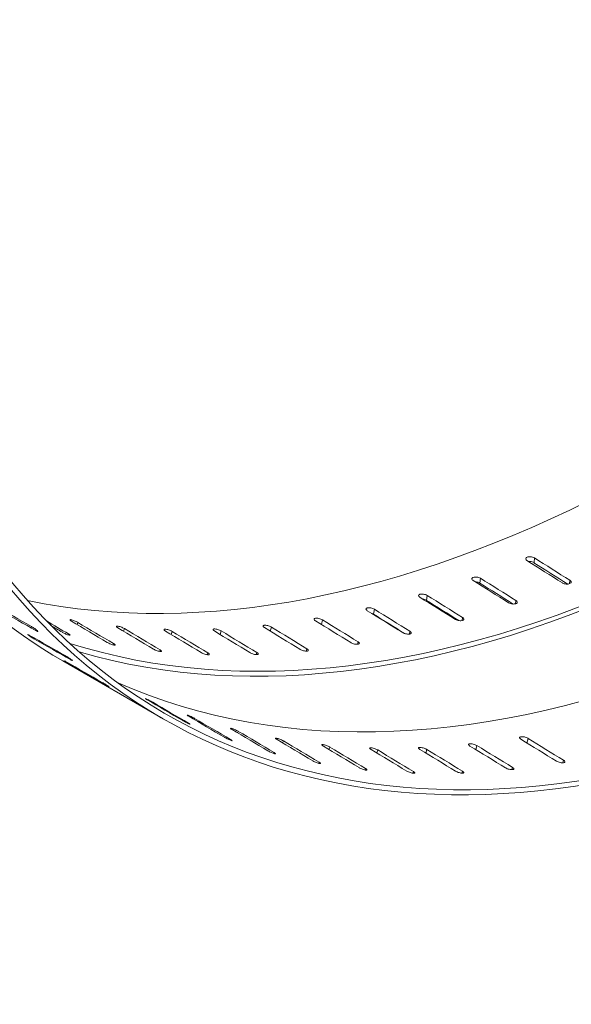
# Model space of a CAD drawing. Header units: millimetres. Extents: x 5 to 345, y 5 to 265.
# Tile 4 of 17: x 255 to 276, y 142 to 179. Entities that reach past the tile are written whole.
import ezdxf

# ---------------------------------------------------------------- set-up
doc = ezdxf.new("R2010")
doc.units = ezdxf.units.MM
doc.header["$LTSCALE"] = 1.25
doc.layers.add('Visible (ANSI)', color=7, linetype='Continuous', lineweight=9)
doc.layers.add('Visible Narrow (ANSI)', color=7, linetype='Continuous', lineweight=9)

msp = doc.modelspace()

# ---------------------------------------------------------------- linework, layer by layer
at = {"layer": 'Visible (ANSI)'}
msp.add_line((260.343, 152.716), (256.551, 154.905), dxfattribs=at)
for centre, major_axis, ratio, start_param, end_param in [((279.493, 212.584), (-30.606, -53.012), 0.57735, 0.190013, 2.356194), ((283.285, 210.395), (-30.606, -53.012), 0.57735, 0.127268, 2.356194), ((283.285, 210.395), (-30.711, -53.193), 0.57735, 0.140416, 2.356194), ((287.262, 208.098), (-30.606, -53.012), 0.57735, 0.061986, 2.356194), ((291.054, 205.909), (-30.711, -53.193), 0.57735, 5.497787, 8.63938), ((291.054, 205.909), (-30.606, -53.012), 0.57735, 5.497787, 8.63938), ((287.262, 208.098), (-30.711, -53.193), 0.57735, 5.497787, 6.283185), ((242.196, 234.117), (-779.698, 496.354), 0.050173, 1.643992, 1.64571), ((237.065, 237.079), (-779.698, 496.354), 0.050173, 1.650215, 1.651934), ((242.196, 234.117), (-782.367, 498.053), 0.050173, 1.643832, 1.64547), ((242.196, 234.117), (-779.937, 493.806), 0.052302, 1.64254, 1.644258), ((237.065, 237.079), (-779.937, 493.806), 0.052302, 1.648764, 1.650482), ((242.196, 234.117), (-782.607, 495.496), 0.052302, 1.642381, 1.64399), ((237.065, 237.079), (-780.279, 491.208), 0.054309, 1.647234, 1.648953), ((242.196, 234.117), (-780.279, 491.208), 0.054309, 1.641011, 1.642729), ((244.835, 232.594), (-797.844, 454.891), 0.06666, 1.62026, 1.621973), ((242.196, 234.117), (-782.95, 492.89), 0.054309, 1.640851, 1.642418), ((249.965, 229.631), (-797.844, 454.891), 0.06666, 1.614058, 1.61577), ((237.065, 237.079), (-780.725, 488.567), 0.056187, 1.64563, 1.647349), ((242.196, 234.117), (-783.398, 490.24), 0.056187, 1.639247, 1.640742), ((242.196, 234.117), (-780.725, 488.567), 0.056187, 1.639407, 1.641125), ((242.196, 234.117), (-786.63, 469.417), 0.065254, 1.627167, 1.628227), ((237.065, 237.079), (-786.63, 469.417), 0.065254, 1.633903, 1.634451), ((237.065, 237.079), (-785.502, 472.176), 0.064429, 1.634715, 1.636434), ((242.196, 234.117), (-785.502, 472.176), 0.064429, 1.628492, 1.63021), ((237.065, 237.079), (-784.465, 474.939), 0.06344, 1.636661, 1.63838), ((237.065, 237.079), (-781.924, 483.181), 0.059531, 1.642218, 1.643936), ((242.196, 234.117), (-781.924, 483.181), 0.059531, 1.635994, 1.637712), ((237.065, 237.079), (-781.274, 485.89), 0.05793, 1.643957, 1.645675), ((242.196, 234.117), (-781.274, 485.89), 0.05793, 1.637733, 1.639451), ((244.835, 232.594), (-796.236, 457.488), 0.066854, 1.622321, 1.624033), ((242.196, 234.117), (-784.465, 474.939), 0.06344, 1.630438, 1.632156), ((237.065, 237.079), (-783.522, 477.699), 0.062291, 1.638565, 1.640283), ((242.196, 234.117), (-783.522, 477.699), 0.062291, 1.632341, 1.634059), ((237.065, 237.079), (-782.674, 480.449), 0.060987, 1.640418, 1.642137), ((242.196, 234.117), (-782.674, 480.449), 0.060987, 1.634195, 1.635913), ((249.965, 229.631), (-796.236, 457.488), 0.066854, 1.616119, 1.617831), ((244.835, 232.594), (-794.698, 460.13), 0.066876, 1.624386, 1.626099), ((249.965, 229.631), (-794.698, 460.13), 0.066876, 1.618184, 1.619896), ((244.835, 232.594), (-789.146, 463.939), 0.066405, 1.628683, 1.630402), ((249.965, 229.631), (-789.146, 463.939), 0.066405, 1.62246, 1.624178), ((244.835, 232.594), (-787.845, 466.669), 0.065914, 1.63072, 1.632438), ((249.965, 229.631), (-787.845, 466.669), 0.065914, 1.624496, 1.626214), ((244.835, 232.594), (-786.63, 469.417), 0.065254, 1.632733, 1.634451), ((249.965, 229.631), (-786.63, 469.417), 0.065254, 1.626509, 1.628227), ((244.835, 232.594), (-785.502, 472.176), 0.064429, 1.634715, 1.636434), ((249.965, 229.631), (-785.502, 472.176), 0.064429, 1.628492, 1.63021), ((244.835, 232.594), (-784.465, 474.939), 0.06344, 1.636661, 1.63838), ((244.835, 232.594), (-781.924, 483.181), 0.059531, 1.642218, 1.643936), ((249.965, 229.631), (-781.924, 483.181), 0.059531, 1.635994, 1.637712), ((244.835, 232.594), (-781.274, 485.89), 0.05793, 1.643957, 1.645675), ((249.965, 229.631), (-781.274, 485.89), 0.05793, 1.637733, 1.639451), ((249.965, 229.631), (-784.465, 474.939), 0.06344, 1.630438, 1.632156), ((244.835, 232.594), (-783.522, 477.699), 0.062291, 1.638565, 1.640283), ((249.965, 229.631), (-783.522, 477.699), 0.062291, 1.632341, 1.634059), ((244.835, 232.594), (-782.674, 480.449), 0.060987, 1.640418, 1.642137), ((249.965, 229.631), (-782.674, 480.449), 0.060987, 1.634195, 1.635913)]:
    msp.add_ellipse(centre, major_axis=major_axis, ratio=ratio, start_param=start_param, end_param=end_param, dxfattribs=at)
for points, knots in [([(274.098, 158.704), (274.084, 158.713), (274.072, 158.723), (274.054, 158.746), (274.049, 158.759), (274.049, 158.782), (274.053, 158.795), (274.073, 158.816), (274.087, 158.825), (274.121, 158.838), (274.142, 158.844), (274.188, 158.849), (274.214, 158.849), (274.261, 158.845), (274.287, 158.84), (274.334, 158.827), (274.355, 158.818), (274.374, 158.807), (274.377, 158.805), (274.379, 158.804)], [0.0026456, 0.0026456, 0.0026456, 0.0026456, 0.0191346, 0.0191346, 0.0382691, 0.0382691, 0.0574311, 0.0574311, 0.076593, 0.076593, 0.0957527, 0.0957527, 0.1149123, 0.1149123, 0.1340466, 0.1340466, 0.153181, 0.153181, 0.1558265, 0.1558265, 0.1558265, 0.1558265]), ([(274.364, 158.625), (274.362, 158.626), (274.359, 158.628), (274.34, 158.639), (274.319, 158.648), (274.272, 158.661), (274.247, 158.666), (274.201, 158.67), (274.178, 158.67), (274.156, 158.668)], [-0.15582587, -0.15582587, -0.15582587, -0.15582587, -0.15318031, -0.15318031, -0.13404597, -0.13404597, -0.11491162, -0.11491162, -0.09730425, -0.09730425, -0.09730425, -0.09730425]), ([(272.065, 157.949), (272.051, 157.958), (272.039, 157.968), (272.02, 157.99), (272.015, 158.002), (272.015, 158.024), (272.019, 158.035), (272.038, 158.054), (272.053, 158.062), (272.086, 158.074), (272.107, 158.078), (272.153, 158.082), (272.179, 158.081), (272.226, 158.075), (272.251, 158.07), (272.298, 158.056), (272.319, 158.046), (272.339, 158.035), (272.341, 158.034), (272.343, 158.032)], [0.0026456, 0.0026456, 0.0026456, 0.0026456, 0.0191346, 0.0191346, 0.0382691, 0.0382691, 0.0574311, 0.0574311, 0.076593, 0.076593, 0.0957527, 0.0957527, 0.1149123, 0.1149123, 0.1340466, 0.1340466, 0.153181, 0.153181, 0.1558265, 0.1558265, 0.1558265, 0.1558265]), ([(272.321, 157.85), (272.319, 157.852), (272.317, 157.853), (272.298, 157.864), (272.276, 157.874), (272.23, 157.888), (272.204, 157.893), (272.169, 157.897), (272.157, 157.898), (272.145, 157.899)], [-0.15582587, -0.15582587, -0.15582587, -0.15582587, -0.15318031, -0.15318031, -0.13404597, -0.13404597, -0.11491162, -0.11491162, -0.10556941, -0.10556941, -0.10556941, -0.10556941]), ([(275.718, 157.958), (275.732, 157.949), (275.744, 157.939), (275.762, 157.916), (275.767, 157.903), (275.767, 157.88), (275.762, 157.868), (275.743, 157.847), (275.729, 157.838), (275.695, 157.824), (275.674, 157.819), (275.627, 157.814), (275.602, 157.814), (275.555, 157.818), (275.529, 157.823), (275.482, 157.837), (275.461, 157.846), (275.444, 157.855), (275.442, 157.857), (275.439, 157.858), (275.437, 157.86)], [-0.1505421, -0.1505421, -0.1505421, -0.1505421, -0.1340534, -0.1340534, -0.1149192, -0.1149192, -0.0957578, -0.0957578, -0.0765965, -0.0765965, -0.0574327, -0.0574327, -0.038269, -0.038269, -0.0191345, -0.0191345, 0, 0, 0, 0.0026456, 0.0026456, 0.0026456, 0.0026456]), ([(270.051, 157.316), (270.037, 157.325), (270.025, 157.335), (270.006, 157.356), (270.001, 157.368), (270.001, 157.388), (270.005, 157.399), (270.023, 157.416), (270.038, 157.423), (270.07, 157.432), (270.091, 157.435), (270.137, 157.437), (270.162, 157.435), (270.21, 157.428), (270.235, 157.422), (270.281, 157.407), (270.303, 157.398), (270.322, 157.386), (270.324, 157.385), (270.327, 157.384)], [0.0026456, 0.0026456, 0.0026456, 0.0026456, 0.0191346, 0.0191346, 0.0382691, 0.0382691, 0.0574311, 0.0574311, 0.076593, 0.076593, 0.0957527, 0.0957527, 0.1149123, 0.1149123, 0.1340466, 0.1340466, 0.153181, 0.153181, 0.1558265, 0.1558265, 0.1558265, 0.1558265]), ([(268.061, 156.808), (268.047, 156.817), (268.035, 156.826), (268.017, 156.847), (268.011, 156.858), (268.01, 156.877), (268.014, 156.886), (268.033, 156.901), (268.046, 156.907), (268.079, 156.915), (268.1, 156.917), (268.145, 156.916), (268.17, 156.914), (268.217, 156.905), (268.242, 156.899), (268.288, 156.883), (268.31, 156.873), (268.329, 156.862), (268.331, 156.86), (268.333, 156.859)], [0.0026456, 0.0026456, 0.0026456, 0.0026456, 0.0191346, 0.0191346, 0.0382691, 0.0382691, 0.0574311, 0.0574311, 0.076593, 0.076593, 0.0957527, 0.0957527, 0.1149123, 0.1149123, 0.1340466, 0.1340466, 0.153181, 0.153181, 0.1558265, 0.1558265, 0.1558265, 0.1558265]), ([(270.298, 157.199), (270.296, 157.2), (270.293, 157.202), (270.274, 157.213), (270.253, 157.222), (270.208, 157.237), (270.186, 157.242), (270.164, 157.246)], [-0.15582587, -0.15582587, -0.15582587, -0.15582587, -0.15318031, -0.15318031, -0.13404597, -0.13404597, -0.11670326, -0.11670326, -0.11670326, -0.11670326]), ([(273.683, 157.191), (273.697, 157.183), (273.709, 157.173), (273.727, 157.15), (273.732, 157.138), (273.732, 157.116), (273.728, 157.105), (273.709, 157.086), (273.695, 157.078), (273.662, 157.066), (273.64, 157.062), (273.594, 157.059), (273.569, 157.06), (273.522, 157.066), (273.496, 157.071), (273.45, 157.085), (273.428, 157.095), (273.411, 157.104), (273.409, 157.106), (273.407, 157.107), (273.404, 157.109)], [-0.1505421, -0.1505421, -0.1505421, -0.1505421, -0.1340534, -0.1340534, -0.1149192, -0.1149192, -0.0957578, -0.0957578, -0.0765965, -0.0765965, -0.0574327, -0.0574327, -0.038269, -0.038269, -0.0191345, -0.0191345, 0, 0, 0, 0.0026456, 0.0026456, 0.0026456, 0.0026456]), ([(266.101, 156.425), (266.086, 156.434), (266.074, 156.443), (266.055, 156.463), (266.05, 156.473), (266.049, 156.491), (266.053, 156.499), (266.07, 156.513), (266.084, 156.517), (266.116, 156.523), (266.136, 156.524), (266.181, 156.521), (266.206, 156.517), (266.252, 156.508), (266.277, 156.5), (266.324, 156.484), (266.345, 156.474), (266.364, 156.463), (266.366, 156.461), (266.369, 156.46)], [0.0026456, 0.0026456, 0.0026456, 0.0026456, 0.0191346, 0.0191346, 0.0382691, 0.0382691, 0.0574311, 0.0574311, 0.076593, 0.076593, 0.0957527, 0.0957527, 0.1149123, 0.1149123, 0.1340466, 0.1340466, 0.153181, 0.153181, 0.1558265, 0.1558265, 0.1558265, 0.1558265]), ([(268.298, 156.672), (268.296, 156.674), (268.293, 156.675), (268.274, 156.686), (268.253, 156.696), (268.23, 156.704), (268.23, 156.704), (268.23, 156.704)], [-0.15582587, -0.15582587, -0.15582587, -0.15582587, -0.15318031, -0.15318031, -0.13404597, -0.13404597, -0.13404037, -0.13404037, -0.13404037, -0.13404037]), ([(271.667, 156.547), (271.681, 156.538), (271.693, 156.529), (271.711, 156.507), (271.716, 156.495), (271.717, 156.475), (271.713, 156.465), (271.694, 156.447), (271.68, 156.44), (271.647, 156.431), (271.626, 156.428), (271.58, 156.427), (271.555, 156.429), (271.508, 156.436), (271.483, 156.442), (271.436, 156.457), (271.415, 156.467), (271.398, 156.476), (271.396, 156.478), (271.394, 156.479), (271.391, 156.48)], [-0.1505421, -0.1505421, -0.1505421, -0.1505421, -0.1340534, -0.1340534, -0.1149192, -0.1149192, -0.0957578, -0.0957578, -0.0765965, -0.0765965, -0.0574327, -0.0574327, -0.038269, -0.038269, -0.0191345, -0.0191345, 0, 0, 0, 0.0026456, 0.0026456, 0.0026456, 0.0026456]), ([(255.364, 156.21), (255.367, 156.208), (255.369, 156.207), (255.371, 156.206), (255.388, 156.196), (255.408, 156.184), (255.45, 156.157), (255.471, 156.142), (255.51, 156.115), (255.529, 156.1), (255.563, 156.073), (255.578, 156.061), (255.599, 156.042), (255.606, 156.034), (255.613, 156.023), (255.612, 156.021), (255.602, 156.021), (255.594, 156.024), (255.571, 156.035), (255.557, 156.042), (255.543, 156.05)], [-0.0026456, -0.0026456, -0.0026456, -0.0026456, 0, 0, 0, 0.0191345, 0.0191345, 0.038269, 0.038269, 0.0574325, 0.0574325, 0.0765961, 0.0765961, 0.0957573, 0.0957573, 0.1149184, 0.1149184, 0.1340527, 0.1340527, 0.1505414, 0.1505414, 0.1505414, 0.1505414]), ([(256.88, 156.413), (256.866, 156.422), (256.854, 156.43), (256.833, 156.446), (256.827, 156.453), (256.823, 156.463), (256.825, 156.467), (256.839, 156.47), (256.851, 156.469), (256.88, 156.464), (256.898, 156.46), (256.94, 156.447), (256.963, 156.438), (257.007, 156.421), (257.031, 156.411), (257.075, 156.39), (257.096, 156.379), (257.115, 156.368), (257.118, 156.366), (257.12, 156.365)], [0.0026456, 0.0026456, 0.0026456, 0.0026456, 0.0191346, 0.0191346, 0.0382691, 0.0382691, 0.0574311, 0.0574311, 0.076593, 0.076593, 0.0957527, 0.0957527, 0.1149123, 0.1149123, 0.1340466, 0.1340466, 0.153181, 0.153181, 0.1558265, 0.1558265, 0.1558265, 0.1558265]), ([(258.632, 156.161), (258.618, 156.17), (258.606, 156.179), (258.586, 156.195), (258.58, 156.203), (258.576, 156.215), (258.579, 156.219), (258.594, 156.224), (258.606, 156.225), (258.635, 156.222), (258.654, 156.218), (258.697, 156.207), (258.72, 156.2), (258.765, 156.184), (258.789, 156.175), (258.834, 156.154), (258.855, 156.144), (258.874, 156.133), (258.876, 156.131), (258.879, 156.13)], [0.0026456, 0.0026456, 0.0026456, 0.0026456, 0.0191346, 0.0191346, 0.0382691, 0.0382691, 0.0574311, 0.0574311, 0.076593, 0.076593, 0.0957527, 0.0957527, 0.1149123, 0.1149123, 0.1340466, 0.1340466, 0.153181, 0.153181, 0.1558265, 0.1558265, 0.1558265, 0.1558265]), ([(264.173, 156.169), (264.159, 156.177), (264.146, 156.187), (264.127, 156.206), (264.122, 156.215), (264.12, 156.231), (264.124, 156.239), (264.141, 156.25), (264.154, 156.254), (264.185, 156.257), (264.206, 156.257), (264.25, 156.252), (264.275, 156.248), (264.321, 156.236), (264.345, 156.228), (264.391, 156.211), (264.412, 156.201), (264.432, 156.19), (264.434, 156.188), (264.436, 156.187)], [0.0026456, 0.0026456, 0.0026456, 0.0026456, 0.0191346, 0.0191346, 0.0382691, 0.0382691, 0.0574311, 0.0574311, 0.076593, 0.076593, 0.0957527, 0.0957527, 0.1149123, 0.1149123, 0.1340466, 0.1340466, 0.153181, 0.153181, 0.1558265, 0.1558265, 0.1558265, 0.1558265]), ([(255.487, 155.727), (255.485, 155.729), (255.483, 155.73), (255.463, 155.741), (255.443, 155.753), (255.401, 155.779), (255.379, 155.793), (255.34, 155.819), (255.319, 155.833), (255.284, 155.857), (255.269, 155.868), (255.247, 155.886), (255.239, 155.893), (255.231, 155.902), (255.231, 155.903), (255.24, 155.902), (255.248, 155.898), (255.271, 155.887), (255.284, 155.88), (255.298, 155.871)], [-0.1558259, -0.1558259, -0.1558259, -0.1558259, -0.1531803, -0.1531803, -0.134046, -0.134046, -0.1149116, -0.1149116, -0.0957522, -0.0957522, -0.0765927, -0.0765927, -0.0574309, -0.0574309, -0.0382691, -0.0382691, -0.0191346, -0.0191346, -0.0026456, -0.0026456, -0.0026456, -0.0026456]), ([(256.767, 155.927), (256.781, 155.918), (256.794, 155.91), (256.814, 155.895), (256.821, 155.888), (256.826, 155.879), (256.824, 155.877), (256.81, 155.876), (256.799, 155.878), (256.772, 155.885), (256.754, 155.891), (256.713, 155.906), (256.691, 155.915), (256.647, 155.934), (256.624, 155.945), (256.58, 155.967), (256.559, 155.978), (256.542, 155.988), (256.54, 155.989), (256.537, 155.99), (256.535, 155.992)], [-0.1505421, -0.1505421, -0.1505421, -0.1505421, -0.1340534, -0.1340534, -0.1149192, -0.1149192, -0.0957578, -0.0957578, -0.0765965, -0.0765965, -0.0574327, -0.0574327, -0.038269, -0.038269, -0.0191345, -0.0191345, 0, 0, 0, 0.0026456, 0.0026456, 0.0026456, 0.0026456]), ([(260.434, 156.037), (260.42, 156.045), (260.408, 156.054), (260.388, 156.071), (260.382, 156.08), (260.38, 156.093), (260.383, 156.099), (260.398, 156.106), (260.411, 156.107), (260.441, 156.106), (260.46, 156.104), (260.504, 156.095), (260.527, 156.089), (260.573, 156.074), (260.597, 156.065), (260.642, 156.046), (260.663, 156.035), (260.683, 156.024), (260.685, 156.023), (260.687, 156.022)], [0.0026456, 0.0026456, 0.0026456, 0.0026456, 0.0191346, 0.0191346, 0.0382691, 0.0382691, 0.0574311, 0.0574311, 0.076593, 0.076593, 0.0957527, 0.0957527, 0.1149123, 0.1149123, 0.1340466, 0.1340466, 0.153181, 0.153181, 0.1558265, 0.1558265, 0.1558265, 0.1558265]), ([(262.283, 156.039), (262.269, 156.048), (262.256, 156.057), (262.237, 156.075), (262.231, 156.084), (262.229, 156.099), (262.232, 156.105), (262.249, 156.114), (262.262, 156.117), (262.292, 156.118), (262.312, 156.117), (262.356, 156.11), (262.38, 156.105), (262.426, 156.092), (262.45, 156.083), (262.496, 156.065), (262.517, 156.054), (262.536, 156.043), (262.539, 156.042), (262.541, 156.041)], [0.0026456, 0.0026456, 0.0026456, 0.0026456, 0.0191346, 0.0191346, 0.0382691, 0.0382691, 0.0574311, 0.0574311, 0.076593, 0.076593, 0.0957527, 0.0957527, 0.1149123, 0.1149123, 0.1340466, 0.1340466, 0.153181, 0.153181, 0.1558265, 0.1558265, 0.1558265, 0.1558265]), ([(269.675, 156.027), (269.689, 156.018), (269.701, 156.009), (269.719, 155.988), (269.725, 155.977), (269.726, 155.958), (269.722, 155.949), (269.703, 155.933), (269.69, 155.927), (269.657, 155.92), (269.636, 155.918), (269.591, 155.919), (269.566, 155.922), (269.519, 155.93), (269.494, 155.937), (269.448, 155.953), (269.427, 155.963), (269.41, 155.972), (269.407, 155.974), (269.405, 155.975), (269.403, 155.977)], [-0.1505421, -0.1505421, -0.1505421, -0.1505421, -0.1340534, -0.1340534, -0.1149192, -0.1149192, -0.0957578, -0.0957578, -0.0765965, -0.0765965, -0.0574327, -0.0574327, -0.038269, -0.038269, -0.0191345, -0.0191345, 0, 0, 0, 0.0026456, 0.0026456, 0.0026456, 0.0026456]), ([(258.47, 155.56), (258.484, 155.552), (258.497, 155.544), (258.517, 155.528), (258.523, 155.52), (258.527, 155.51), (258.525, 155.506), (258.511, 155.503), (258.499, 155.504), (258.471, 155.509), (258.452, 155.514), (258.411, 155.527), (258.388, 155.535), (258.344, 155.553), (258.32, 155.563), (258.275, 155.584), (258.255, 155.595), (258.238, 155.605), (258.235, 155.606), (258.233, 155.608), (258.231, 155.609)], [-0.1505421, -0.1505421, -0.1505421, -0.1505421, -0.1340534, -0.1340534, -0.1149192, -0.1149192, -0.0957578, -0.0957578, -0.0765965, -0.0765965, -0.0574327, -0.0574327, -0.038269, -0.038269, -0.0191345, -0.0191345, 0, 0, 0, 0.0026456, 0.0026456, 0.0026456, 0.0026456]), ([(267.711, 155.632), (267.725, 155.624), (267.737, 155.614), (267.756, 155.594), (267.761, 155.584), (267.763, 155.566), (267.759, 155.558), (267.741, 155.545), (267.728, 155.54), (267.696, 155.535), (267.675, 155.534), (267.63, 155.537), (267.605, 155.54), (267.559, 155.55), (267.534, 155.557), (267.488, 155.575), (267.467, 155.584), (267.45, 155.594), (267.447, 155.596), (267.445, 155.597), (267.443, 155.598)], [-0.1505421, -0.1505421, -0.1505421, -0.1505421, -0.1340534, -0.1340534, -0.1149192, -0.1149192, -0.0957578, -0.0957578, -0.0765965, -0.0765965, -0.0574327, -0.0574327, -0.038269, -0.038269, -0.0191345, -0.0191345, 0, 0, 0, 0.0026456, 0.0026456, 0.0026456, 0.0026456]), ([(256.663, 155.094), (256.665, 155.093), (256.667, 155.091), (256.67, 155.09), (256.687, 155.08), (256.707, 155.068), (256.749, 155.042), (256.771, 155.028), (256.81, 155.002), (256.83, 154.988), (256.866, 154.963), (256.881, 154.952), (256.903, 154.935), (256.911, 154.928), (256.919, 154.919), (256.918, 154.917), (256.91, 154.919), (256.901, 154.923), (256.879, 154.934), (256.866, 154.941), (256.851, 154.949)], [-0.0026456, -0.0026456, -0.0026456, -0.0026456, 0, 0, 0, 0.0191345, 0.0191345, 0.038269, 0.038269, 0.0574325, 0.0574325, 0.0765961, 0.0765961, 0.0957573, 0.0957573, 0.1149184, 0.1149184, 0.1340527, 0.1340527, 0.1505414, 0.1505414, 0.1505414, 0.1505414]), ([(260.227, 155.321), (260.241, 155.312), (260.254, 155.304), (260.273, 155.287), (260.28, 155.279), (260.283, 155.267), (260.28, 155.263), (260.265, 155.258), (260.253, 155.257), (260.224, 155.26), (260.205, 155.264), (260.163, 155.275), (260.139, 155.282), (260.095, 155.298), (260.071, 155.308), (260.026, 155.328), (260.005, 155.339), (259.988, 155.349), (259.985, 155.35), (259.983, 155.352), (259.981, 155.353)], [-0.1505421, -0.1505421, -0.1505421, -0.1505421, -0.1340534, -0.1340534, -0.1149192, -0.1149192, -0.0957578, -0.0957578, -0.0765965, -0.0765965, -0.0574327, -0.0574327, -0.038269, -0.038269, -0.0191345, -0.0191345, 0, 0, 0, 0.0026456, 0.0026456, 0.0026456, 0.0026456]), ([(262.034, 155.208), (262.048, 155.199), (262.06, 155.191), (262.08, 155.173), (262.086, 155.164), (262.088, 155.151), (262.085, 155.146), (262.07, 155.139), (262.057, 155.137), (262.027, 155.138), (262.008, 155.141), (261.965, 155.149), (261.941, 155.156), (261.896, 155.17), (261.871, 155.18), (261.826, 155.199), (261.805, 155.21), (261.788, 155.219), (261.786, 155.221), (261.783, 155.222), (261.781, 155.224)], [-0.1505421, -0.1505421, -0.1505421, -0.1505421, -0.1340534, -0.1340534, -0.1149192, -0.1149192, -0.0957578, -0.0957578, -0.0765965, -0.0765965, -0.0574327, -0.0574327, -0.038269, -0.038269, -0.0191345, -0.0191345, 0, 0, 0, 0.0026456, 0.0026456, 0.0026456, 0.0026456]), ([(263.886, 155.222), (263.9, 155.214), (263.912, 155.205), (263.932, 155.186), (263.937, 155.177), (263.94, 155.163), (263.936, 155.156), (263.92, 155.147), (263.907, 155.144), (263.876, 155.143), (263.856, 155.145), (263.813, 155.151), (263.788, 155.157), (263.743, 155.17), (263.718, 155.178), (263.673, 155.197), (263.652, 155.207), (263.635, 155.217), (263.632, 155.219), (263.63, 155.22), (263.628, 155.221)], [-0.1505421, -0.1505421, -0.1505421, -0.1505421, -0.1340534, -0.1340534, -0.1149192, -0.1149192, -0.0957578, -0.0957578, -0.0765965, -0.0765965, -0.0574327, -0.0574327, -0.038269, -0.038269, -0.0191345, -0.0191345, 0, 0, 0, 0.0026456, 0.0026456, 0.0026456, 0.0026456]), ([(265.78, 155.364), (265.794, 155.355), (265.806, 155.346), (265.825, 155.327), (265.831, 155.317), (265.832, 155.301), (265.829, 155.294), (265.812, 155.282), (265.798, 155.279), (265.767, 155.275), (265.747, 155.276), (265.703, 155.281), (265.678, 155.285), (265.632, 155.297), (265.607, 155.304), (265.561, 155.322), (265.54, 155.332), (265.523, 155.342), (265.521, 155.344), (265.519, 155.345), (265.517, 155.346)], [-0.1505421, -0.1505421, -0.1505421, -0.1505421, -0.1340534, -0.1340534, -0.1149192, -0.1149192, -0.0957578, -0.0957578, -0.0765965, -0.0765965, -0.0574327, -0.0574327, -0.038269, -0.038269, -0.0191345, -0.0191345, 0, 0, 0, 0.0026456, 0.0026456, 0.0026456, 0.0026456]), ([(256.873, 154.749), (256.871, 154.75), (256.869, 154.751), (256.85, 154.762), (256.829, 154.774), (256.787, 154.8), (256.764, 154.813), (256.724, 154.837), (256.703, 154.85), (256.667, 154.873), (256.651, 154.883), (256.628, 154.898), (256.619, 154.904), (256.61, 154.911), (256.61, 154.912), (256.617, 154.909), (256.625, 154.905), (256.648, 154.893), (256.661, 154.885), (256.675, 154.877)], [-0.1558259, -0.1558259, -0.1558259, -0.1558259, -0.1531803, -0.1531803, -0.134046, -0.134046, -0.1149116, -0.1149116, -0.0957522, -0.0957522, -0.0765927, -0.0765927, -0.0574309, -0.0574309, -0.0382691, -0.0382691, -0.0191346, -0.0191346, -0.0026456, -0.0026456, -0.0026456, -0.0026456]), ([(258.037, 154.095), (258.039, 154.094), (258.041, 154.093), (258.044, 154.091), (258.061, 154.082), (258.081, 154.07), (258.123, 154.044), (258.146, 154.031), (258.186, 154.006), (258.207, 153.993), (258.243, 153.97), (258.259, 153.96), (258.282, 153.945), (258.291, 153.939), (258.3, 153.932), (258.3, 153.931), (258.292, 153.934), (258.284, 153.939), (258.262, 153.951), (258.249, 153.958), (258.235, 153.966)], [-0.0026456, -0.0026456, -0.0026456, -0.0026456, 0, 0, 0, 0.0191345, 0.0191345, 0.038269, 0.038269, 0.0574325, 0.0574325, 0.0765961, 0.0765961, 0.0957573, 0.0957573, 0.1149184, 0.1149184, 0.1340527, 0.1340527, 0.1505414, 0.1505414, 0.1505414, 0.1505414]), ([(259.734, 153.437), (259.72, 153.445), (259.707, 153.453), (259.686, 153.467), (259.679, 153.472), (259.673, 153.478), (259.674, 153.479), (259.685, 153.476), (259.695, 153.472), (259.72, 153.461), (259.737, 153.453), (259.776, 153.434), (259.798, 153.423), (259.84, 153.401), (259.863, 153.389), (259.906, 153.365), (259.927, 153.354), (259.946, 153.343), (259.948, 153.341), (259.951, 153.34)], [0.0026456, 0.0026456, 0.0026456, 0.0026456, 0.0191346, 0.0191346, 0.0382691, 0.0382691, 0.0574311, 0.0574311, 0.076593, 0.076593, 0.0957527, 0.0957527, 0.1149123, 0.1149123, 0.1340466, 0.1340466, 0.153181, 0.153181, 0.1558265, 0.1558265, 0.1558265, 0.1558265]), ([(261.312, 152.809), (261.298, 152.818), (261.285, 152.826), (261.264, 152.84), (261.257, 152.846), (261.252, 152.853), (261.254, 152.855), (261.266, 152.854), (261.276, 152.851), (261.303, 152.842), (261.32, 152.835), (261.36, 152.818), (261.382, 152.808), (261.425, 152.788), (261.448, 152.776), (261.492, 152.753), (261.513, 152.742), (261.532, 152.731), (261.534, 152.73), (261.537, 152.728)], [0.0026456, 0.0026456, 0.0026456, 0.0026456, 0.0191346, 0.0191346, 0.0382691, 0.0382691, 0.0574311, 0.0574311, 0.076593, 0.076593, 0.0957527, 0.0957527, 0.1149123, 0.1149123, 0.1340466, 0.1340466, 0.153181, 0.153181, 0.1558265, 0.1558265, 0.1558265, 0.1558265]), ([(261.307, 152.549), (261.321, 152.541), (261.334, 152.533), (261.355, 152.519), (261.363, 152.514), (261.369, 152.508), (261.368, 152.507), (261.357, 152.51), (261.346, 152.514), (261.321, 152.525), (261.304, 152.533), (261.265, 152.552), (261.244, 152.563), (261.202, 152.585), (261.179, 152.597), (261.136, 152.621), (261.115, 152.633), (261.098, 152.643), (261.096, 152.644), (261.093, 152.645), (261.091, 152.647)], [-0.1505421, -0.1505421, -0.1505421, -0.1505421, -0.1340534, -0.1340534, -0.1149192, -0.1149192, -0.0957578, -0.0957578, -0.0765965, -0.0765965, -0.0574327, -0.0574327, -0.038269, -0.038269, -0.0191345, -0.0191345, 0, 0, 0, 0.0026456, 0.0026456, 0.0026456, 0.0026456]), ([(262.952, 152.306), (262.938, 152.314), (262.925, 152.322), (262.905, 152.337), (262.898, 152.344), (262.893, 152.353), (262.895, 152.355), (262.908, 152.356), (262.92, 152.354), (262.947, 152.347), (262.965, 152.342), (263.006, 152.327), (263.028, 152.318), (263.072, 152.299), (263.095, 152.288), (263.14, 152.266), (263.16, 152.255), (263.18, 152.244), (263.182, 152.242), (263.184, 152.241)], [0.0026456, 0.0026456, 0.0026456, 0.0026456, 0.0191346, 0.0191346, 0.0382691, 0.0382691, 0.0574311, 0.0574311, 0.076593, 0.076593, 0.0957527, 0.0957527, 0.1149123, 0.1149123, 0.1340466, 0.1340466, 0.153181, 0.153181, 0.1558265, 0.1558265, 0.1558265, 0.1558265]), ([(262.891, 151.933), (262.905, 151.924), (262.918, 151.916), (262.939, 151.902), (262.946, 151.896), (262.951, 151.889), (262.95, 151.887), (262.937, 151.888), (262.927, 151.891), (262.9, 151.9), (262.883, 151.907), (262.843, 151.924), (262.821, 151.934), (262.778, 151.955), (262.755, 151.966), (262.711, 151.989), (262.691, 152), (262.674, 152.01), (262.671, 152.012), (262.669, 152.013), (262.667, 152.014)], [-0.1505421, -0.1505421, -0.1505421, -0.1505421, -0.1340534, -0.1340534, -0.1149192, -0.1149192, -0.0957578, -0.0957578, -0.0765965, -0.0765965, -0.0574327, -0.0574327, -0.038269, -0.038269, -0.0191345, -0.0191345, 0, 0, 0, 0.0026456, 0.0026456, 0.0026456, 0.0026456]), ([(264.65, 151.928), (264.636, 151.936), (264.623, 151.944), (264.603, 151.96), (264.596, 151.967), (264.592, 151.978), (264.595, 151.981), (264.609, 151.984), (264.621, 151.984), (264.649, 151.978), (264.667, 151.974), (264.709, 151.961), (264.732, 151.953), (264.776, 151.936), (264.8, 151.925), (264.845, 151.904), (264.866, 151.893), (264.885, 151.882), (264.887, 151.881), (264.889, 151.879)], [0.0026456, 0.0026456, 0.0026456, 0.0026456, 0.0191346, 0.0191346, 0.0382691, 0.0382691, 0.0574311, 0.0574311, 0.076593, 0.076593, 0.0957527, 0.0957527, 0.1149123, 0.1149123, 0.1340466, 0.1340466, 0.153181, 0.153181, 0.1558265, 0.1558265, 0.1558265, 0.1558265]), ([(266.402, 151.676), (266.388, 151.684), (266.375, 151.693), (266.355, 151.71), (266.349, 151.717), (266.346, 151.729), (266.348, 151.734), (266.363, 151.739), (266.375, 151.739), (266.405, 151.736), (266.424, 151.733), (266.466, 151.722), (266.49, 151.714), (266.534, 151.699), (266.558, 151.689), (266.603, 151.669), (266.624, 151.658), (266.643, 151.647), (266.646, 151.646), (266.648, 151.644)], [0.0026456, 0.0026456, 0.0026456, 0.0026456, 0.0191346, 0.0191346, 0.0382691, 0.0382691, 0.0574311, 0.0574311, 0.076593, 0.076593, 0.0957527, 0.0957527, 0.1149123, 0.1149123, 0.1340466, 0.1340466, 0.153181, 0.153181, 0.1558265, 0.1558265, 0.1558265, 0.1558265]), ([(271.942, 151.683), (271.928, 151.692), (271.916, 151.701), (271.897, 151.72), (271.891, 151.73), (271.889, 151.746), (271.893, 151.753), (271.91, 151.764), (271.923, 151.768), (271.955, 151.771), (271.975, 151.771), (272.019, 151.766), (272.044, 151.762), (272.09, 151.751), (272.115, 151.743), (272.161, 151.725), (272.182, 151.715), (272.201, 151.704), (272.203, 151.703), (272.206, 151.701)], [0.0026456, 0.0026456, 0.0026456, 0.0026456, 0.0191346, 0.0191346, 0.0382691, 0.0382691, 0.0574311, 0.0574311, 0.076593, 0.076593, 0.0957527, 0.0957527, 0.1149123, 0.1149123, 0.1340466, 0.1340466, 0.153181, 0.153181, 0.1558265, 0.1558265, 0.1558265, 0.1558265]), ([(273.87, 151.94), (273.856, 151.948), (273.844, 151.958), (273.825, 151.977), (273.819, 151.988), (273.818, 152.005), (273.822, 152.014), (273.84, 152.027), (273.853, 152.032), (273.885, 152.037), (273.906, 152.038), (273.951, 152.035), (273.975, 152.032), (274.022, 152.022), (274.047, 152.015), (274.093, 151.998), (274.114, 151.988), (274.133, 151.977), (274.136, 151.976), (274.138, 151.974)], [0.0026456, 0.0026456, 0.0026456, 0.0026456, 0.0191346, 0.0191346, 0.0382691, 0.0382691, 0.0574311, 0.0574311, 0.076593, 0.076593, 0.0957527, 0.0957527, 0.1149123, 0.1149123, 0.1340466, 0.1340466, 0.153181, 0.153181, 0.1558265, 0.1558265, 0.1558265, 0.1558265]), ([(264.536, 151.441), (264.551, 151.433), (264.563, 151.424), (264.584, 151.409), (264.59, 151.403), (264.595, 151.394), (264.593, 151.391), (264.58, 151.39), (264.569, 151.392), (264.541, 151.399), (264.523, 151.405), (264.483, 151.42), (264.46, 151.429), (264.417, 151.448), (264.393, 151.459), (264.349, 151.481), (264.328, 151.492), (264.311, 151.502), (264.309, 151.503), (264.307, 151.505), (264.304, 151.506)], [-0.1505421, -0.1505421, -0.1505421, -0.1505421, -0.1340534, -0.1340534, -0.1149192, -0.1149192, -0.0957578, -0.0957578, -0.0765965, -0.0765965, -0.0574327, -0.0574327, -0.038269, -0.038269, -0.0191345, -0.0191345, 0, 0, 0, 0.0026456, 0.0026456, 0.0026456, 0.0026456]), ([(268.204, 151.551), (268.19, 151.56), (268.177, 151.568), (268.158, 151.586), (268.152, 151.594), (268.149, 151.607), (268.152, 151.613), (268.168, 151.62), (268.18, 151.621), (268.21, 151.621), (268.23, 151.618), (268.273, 151.609), (268.297, 151.603), (268.342, 151.589), (268.366, 151.58), (268.412, 151.56), (268.433, 151.55), (268.452, 151.539), (268.454, 151.537), (268.456, 151.536)], [0.0026456, 0.0026456, 0.0026456, 0.0026456, 0.0191346, 0.0191346, 0.0382691, 0.0382691, 0.0574311, 0.0574311, 0.076593, 0.076593, 0.0957527, 0.0957527, 0.1149123, 0.1149123, 0.1340466, 0.1340466, 0.153181, 0.153181, 0.1558265, 0.1558265, 0.1558265, 0.1558265]), ([(270.052, 151.553), (270.038, 151.562), (270.026, 151.571), (270.006, 151.589), (270.001, 151.598), (269.998, 151.613), (270.002, 151.619), (270.018, 151.628), (270.031, 151.631), (270.062, 151.632), (270.082, 151.631), (270.125, 151.624), (270.15, 151.619), (270.195, 151.606), (270.22, 151.598), (270.265, 151.579), (270.287, 151.569), (270.306, 151.558), (270.308, 151.556), (270.31, 151.555)], [0.0026456, 0.0026456, 0.0026456, 0.0026456, 0.0191346, 0.0191346, 0.0382691, 0.0382691, 0.0574311, 0.0574311, 0.076593, 0.076593, 0.0957527, 0.0957527, 0.1149123, 0.1149123, 0.1340466, 0.1340466, 0.153181, 0.153181, 0.1558265, 0.1558265, 0.1558265, 0.1558265]), ([(266.239, 151.075), (266.254, 151.066), (266.266, 151.058), (266.286, 151.042), (266.293, 151.035), (266.297, 151.025), (266.294, 151.021), (266.28, 151.018), (266.269, 151.019), (266.24, 151.024), (266.222, 151.028), (266.18, 151.041), (266.157, 151.05), (266.113, 151.067), (266.089, 151.077), (266.045, 151.099), (266.024, 151.11), (266.007, 151.119), (266.005, 151.121), (266.002, 151.122), (266, 151.124)], [-0.1505421, -0.1505421, -0.1505421, -0.1505421, -0.1340534, -0.1340534, -0.1149192, -0.1149192, -0.0957578, -0.0957578, -0.0765965, -0.0765965, -0.0574327, -0.0574327, -0.038269, -0.038269, -0.0191345, -0.0191345, 0, 0, 0, 0.0026456, 0.0026456, 0.0026456, 0.0026456]), ([(275.48, 151.147), (275.494, 151.138), (275.507, 151.129), (275.525, 151.109), (275.531, 151.098), (275.532, 151.081), (275.528, 151.072), (275.511, 151.059), (275.497, 151.054), (275.465, 151.049), (275.445, 151.048), (275.4, 151.051), (275.375, 151.055), (275.328, 151.065), (275.303, 151.072), (275.257, 151.089), (275.236, 151.099), (275.219, 151.109), (275.217, 151.11), (275.215, 151.111), (275.212, 151.113)], [-0.1505421, -0.1505421, -0.1505421, -0.1505421, -0.1340534, -0.1340534, -0.1149192, -0.1149192, -0.0957578, -0.0957578, -0.0765965, -0.0765965, -0.0574327, -0.0574327, -0.038269, -0.038269, -0.0191345, -0.0191345, 0, 0, 0, 0.0026456, 0.0026456, 0.0026456, 0.0026456]), ([(267.996, 150.835), (268.01, 150.827), (268.023, 150.818), (268.043, 150.801), (268.049, 150.793), (268.052, 150.782), (268.05, 150.777), (268.035, 150.772), (268.022, 150.772), (267.993, 150.775), (267.974, 150.778), (267.932, 150.789), (267.909, 150.797), (267.864, 150.813), (267.84, 150.822), (267.795, 150.843), (267.774, 150.853), (267.757, 150.863), (267.755, 150.865), (267.752, 150.866), (267.75, 150.867)], [-0.1505421, -0.1505421, -0.1505421, -0.1505421, -0.1340534, -0.1340534, -0.1149192, -0.1149192, -0.0957578, -0.0957578, -0.0765965, -0.0765965, -0.0574327, -0.0574327, -0.038269, -0.038269, -0.0191345, -0.0191345, 0, 0, 0, 0.0026456, 0.0026456, 0.0026456, 0.0026456]), ([(269.803, 150.722), (269.817, 150.714), (269.829, 150.705), (269.849, 150.687), (269.855, 150.679), (269.858, 150.666), (269.855, 150.66), (269.839, 150.653), (269.826, 150.651), (269.796, 150.652), (269.777, 150.655), (269.734, 150.664), (269.71, 150.67), (269.665, 150.685), (269.641, 150.694), (269.595, 150.713), (269.574, 150.724), (269.557, 150.734), (269.555, 150.735), (269.553, 150.736), (269.551, 150.738)], [-0.1505421, -0.1505421, -0.1505421, -0.1505421, -0.1340534, -0.1340534, -0.1149192, -0.1149192, -0.0957578, -0.0957578, -0.0765965, -0.0765965, -0.0574327, -0.0574327, -0.038269, -0.038269, -0.0191345, -0.0191345, 0, 0, 0, 0.0026456, 0.0026456, 0.0026456, 0.0026456]), ([(271.655, 150.737), (271.669, 150.728), (271.682, 150.719), (271.701, 150.701), (271.707, 150.692), (271.709, 150.677), (271.706, 150.67), (271.689, 150.661), (271.676, 150.659), (271.646, 150.658), (271.626, 150.659), (271.582, 150.666), (271.558, 150.671), (271.512, 150.684), (271.488, 150.693), (271.442, 150.711), (271.421, 150.722), (271.404, 150.732), (271.402, 150.733), (271.399, 150.734), (271.397, 150.736)], [-0.1505421, -0.1505421, -0.1505421, -0.1505421, -0.1340534, -0.1340534, -0.1149192, -0.1149192, -0.0957578, -0.0957578, -0.0765965, -0.0765965, -0.0574327, -0.0574327, -0.038269, -0.038269, -0.0191345, -0.0191345, 0, 0, 0, 0.0026456, 0.0026456, 0.0026456, 0.0026456]), ([(273.549, 150.878), (273.563, 150.87), (273.576, 150.86), (273.595, 150.841), (273.6, 150.831), (273.602, 150.815), (273.598, 150.808), (273.581, 150.797), (273.568, 150.793), (273.537, 150.79), (273.516, 150.79), (273.472, 150.795), (273.448, 150.799), (273.401, 150.811), (273.377, 150.819), (273.331, 150.837), (273.31, 150.847), (273.293, 150.857), (273.29, 150.858), (273.288, 150.859), (273.286, 150.861)], [-0.1505421, -0.1505421, -0.1505421, -0.1505421, -0.1340534, -0.1340534, -0.1149192, -0.1149192, -0.0957578, -0.0957578, -0.0765965, -0.0765965, -0.0574327, -0.0574327, -0.038269, -0.038269, -0.0191345, -0.0191345, 0, 0, 0, 0.0026456, 0.0026456, 0.0026456, 0.0026456])]:
    msp.add_open_spline(points, degree=3, knots=knots, dxfattribs=at)
at = {"layer": 'Visible Narrow (ANSI)'}
for p, q in [((274.379, 158.804), (274.364, 158.625)), ((272.343, 158.032), (272.321, 157.85)), ((275.718, 157.958), (275.707, 157.829)), ((270.327, 157.384), (270.298, 157.199)), ((273.683, 157.191), (273.668, 157.069)), ((268.333, 156.859), (268.298, 156.672)), ((271.667, 156.547), (271.649, 156.432)), ((257.12, 156.365), (257.09, 156.288)), ((264.436, 156.187), (264.396, 156.032)), ((266.369, 156.46), (266.329, 156.284)), ((255.56, 156.076), (255.543, 156.05)), ((256.767, 155.927), (256.752, 155.891)), ((258.879, 156.13), (258.844, 156.034)), ((260.687, 156.022), (260.65, 155.907)), ((262.541, 156.041), (262.502, 155.906)), ((269.675, 156.027), (269.654, 155.921)), ((255.503, 155.755), (255.487, 155.727)), ((258.47, 155.56), (258.452, 155.514)), ((267.711, 155.632), (267.689, 155.535)), ((260.227, 155.321), (260.207, 155.264)), ((262.034, 155.208), (262.012, 155.14)), ((263.886, 155.222), (263.863, 155.145)), ((265.78, 155.364), (265.757, 155.276)), ((256.861, 154.966), (256.851, 154.949)), ((256.88, 154.76), (256.873, 154.749)), ((258.239, 153.973), (258.235, 153.966)), ((259.951, 153.34), (259.939, 153.318)), ((261.307, 152.549), (261.3, 152.535)), ((261.537, 152.728), (261.518, 152.688)), ((263.184, 152.241), (263.16, 152.183)), ((262.891, 151.933), (262.88, 151.908)), ((264.889, 151.879), (264.859, 151.803)), ((272.206, 151.701), (272.166, 151.546)), ((274.138, 151.974), (274.098, 151.799)), ((264.536, 151.441), (264.521, 151.406)), ((266.648, 151.644), (266.614, 151.549)), ((268.456, 151.536), (268.419, 151.421)), ((270.31, 151.555), (270.271, 151.42)), ((266.239, 151.075), (266.221, 151.029)), ((275.48, 151.147), (275.458, 151.049)), ((267.996, 150.835), (267.976, 150.778)), ((269.803, 150.722), (269.781, 150.655)), ((271.655, 150.737), (271.633, 150.659)), ((273.549, 150.878), (273.526, 150.79))]:
    msp.add_line(p, q, dxfattribs=at)

doc.saveas('drawing.dxf')
